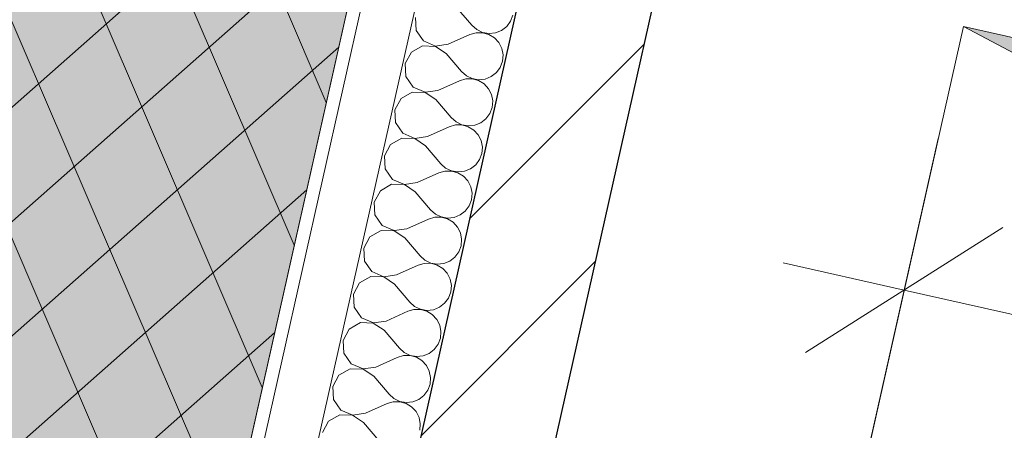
# Model space of a CAD drawing. Header units: millimetres. Extents: x -6990773 to -6682839, y 6117771 to 6220266.
# Tile 45 of 154: x -6950455 to -6948966, y 6145484 to 6146105. Entities that reach past the tile are written whole.
import ezdxf

# ---------------------------------------------------------------- set-up
doc = ezdxf.new("R2010")
doc.units = ezdxf.units.MM
doc.header["$MEASUREMENT"] = 0
for name, color, linetype in [('АР-Стены_внешние_.АР', 7, 'Continuous'), ('АР-Чертеж-Размеры.АР', 7, 'Continuous'), ('ИОС-Шахты и отверстия.АР', 7, 'Continuous')]:
    doc.layers.add(name, color=color, linetype=linetype)
for name, color, linetype, lineweight in [('АР-Стены_внешние_.АР_Ном._пера__1', 7, 'Continuous', 30), ('АР-Чертеж-Размеры.АР_Ном._пера__1', 7, 'Continuous', 0), ('ИОС-Шахты и отверстия.АР_Ном._пера__1', 7, 'Continuous', 0), ('ИОС-Шахты и отверстия.АР_Ном._пера__101', 252, 'Continuous', 0), ('Кровля_Ном._пера__101', 252, 'Continuous', 0), ('Кровля_Ном._пера__120', 7, 'Continuous', 0)]:
    doc.layers.add(name, color=color, linetype=linetype, lineweight=lineweight)
doc.styles.add('РЎР“Р•РќР•Р\xa0Р\x98Р\xa0_РЎРўР\x98Р›Р¬_4', font='GOTHIC.TTF')
doc.dimstyles.new('СГЕНЕРИР_СТИЛЬ__3', dxfattribs={"dimtxt": 150, "dimasz": 237.5, "dimexe": 0.18, "dimexo": 0.0625, "dimgap": 0, "dimtad": 1, "dimdec": 0, "dimzin": 0, "dimdsep": 46, "dimtxsty": 'РЎР“Р•РќР•Р\xa0Р\x98Р\xa0_РЎРўР\x98Р›Р¬_4', "dimblk": 'ARROWHEAD_6', "dimblk1": 'ARROWHEAD_6', "dimblk2": 'ARROWHEAD_6', "dimcen": 0.09, "dimse1": 1, "dimse2": 1, "dimclrd": 7, "dimclre": 7, "dimclrt": 7, "dimazin": 0, "dimtfac": 1, "dimtdec": 4, "dimtmove": 0, "dimatfit": 3, "dimfxl": 1, "dimtolj": 1, "dimtzin": 0, "dimarcsym": 0})

# ---------------------------------------------------------------- blocks, each defined once
blk = doc.blocks.new('*X342', base_point=(-6338927.2, 6562677.8))
at = {"layer": 'АР-Стены_внешние_.АР_Ном._пера__1', "color": 7, "linetype": 'Continuous', "lineweight": 0}
for p, q in [((-6949794.6, 6146123.2), (-6949771.5, 6146096.1)), ((-6949856.7, 6146107.9), (-6949855.6, 6146088.4)), ((-6949718.8, 6146094.3), (-6949712.9, 6146102.2)), ((-6949712.9, 6146102.2), (-6949709.4, 6146111.4)), ((-6949855.6, 6146088.4), (-6949844.4, 6146072.4)), ((-6949771.5, 6146096.1), (-6949764.1, 6146089.5)), ((-6949764.1, 6146089.5), (-6949755.2, 6146085.2)), ((-6949735.7, 6146084.6), (-6949726.6, 6146088.2)), ((-6949726.6, 6146088.2), (-6949718.8, 6146094.3)), ((-6949844.4, 6146072.4), (-6949826.5, 6146064.6)), ((-6949807.2, 6146067.5), (-6949774.6, 6146082.1)), ((-6949765.1, 6146084.9), (-6949774.6, 6146082.1)), ((-6949755.3, 6146084.9), (-6949765.1, 6146084.9)), ((-6949745.8, 6146082.3), (-6949755.3, 6146084.9)), ((-6949755.2, 6146085.2), (-6949745.5, 6146083.5)), ((-6949737.4, 6146077.2), (-6949745.8, 6146082.3)), ((-6949745.5, 6146083.5), (-6949735.7, 6146084.6)), ((-6949730.7, 6146070), (-6949737.4, 6146077.2)), ((-6949846, 6146065), (-6949863, 6146055.3)), ((-6949826.5, 6146064.3), (-6949846, 6146065)), ((-6949826.5, 6146064.6), (-6949807.2, 6146067.5)), ((-6949810.3, 6146053.5), (-6949826.5, 6146064.3)), ((-6949726.2, 6146061.2), (-6949730.7, 6146070)), ((-6949724.3, 6146051.5), (-6949726.2, 6146061.2)), ((-6949863, 6146055.3), (-6949872.3, 6146038.2)), ((-6949810.3, 6146053.5), (-6949787.1, 6146026.4)), ((-6949725.1, 6146041.7), (-6949724.3, 6146051.5)), ((-6949872.3, 6146038.2), (-6949871.2, 6146018.7)), ((-6949734.4, 6146024.6), (-6949728.6, 6146032.5)), ((-6949728.6, 6146032.5), (-6949725.1, 6146041.7)), ((-6949871.2, 6146018.7), (-6949860, 6146002.7)), ((-6949822.8, 6145997.8), (-6949790.2, 6146012.4)), ((-6949780.8, 6146015.2), (-6949790.2, 6146012.4)), ((-6949787.1, 6146026.4), (-6949779.7, 6146019.8)), ((-6949770.9, 6146015.3), (-6949780.8, 6146015.2)), ((-6949779.7, 6146019.8), (-6949770.9, 6146015.5)), ((-6949770.9, 6146015.5), (-6949761.2, 6146013.8)), ((-6949761.4, 6146012.6), (-6949770.9, 6146015.3)), ((-6949753, 6146007.5), (-6949761.4, 6146012.6)), ((-6949761.2, 6146013.8), (-6949751.4, 6146014.9)), ((-6949751.4, 6146014.9), (-6949742.2, 6146018.5)), ((-6949742.2, 6146018.5), (-6949734.4, 6146024.6)), ((-6949860, 6146002.7), (-6949842.1, 6145994.9)), ((-6949842.1, 6145994.9), (-6949822.8, 6145997.8)), ((-6949746.3, 6146000.3), (-6949753, 6146007.5)), ((-6949741.8, 6145991.5), (-6949746.3, 6146000.3)), ((-6949878.6, 6145985.6), (-6949888, 6145968.5)), ((-6949861.7, 6145995.3), (-6949878.6, 6145985.6)), ((-6949842.2, 6145994.7), (-6949861.7, 6145995.3)), ((-6949825.9, 6145983.8), (-6949842.2, 6145994.7)), ((-6949825.9, 6145983.8), (-6949802.8, 6145956.7)), ((-6949739.9, 6145981.8), (-6949741.8, 6145991.5)), ((-6949888, 6145968.5), (-6949886.9, 6145949)), ((-6949744.2, 6145962.8), (-6949740.8, 6145972)), ((-6949740.8, 6145972), (-6949739.9, 6145981.8)), ((-6949802.8, 6145956.7), (-6949795.4, 6145950.1)), ((-6949757.9, 6145948.8), (-6949750.1, 6145954.9)), ((-6949750.1, 6145954.9), (-6949744.2, 6145962.8)), ((-6949886.9, 6145949), (-6949875.7, 6145933)), ((-6949838.5, 6145928.1), (-6949805.9, 6145942.7)), ((-6949796.4, 6145945.5), (-6949805.9, 6145942.7)), ((-6949786.6, 6145945.6), (-6949796.4, 6145945.5)), ((-6949795.4, 6145950.1), (-6949786.5, 6145945.8)), ((-6949777.1, 6145942.9), (-6949786.6, 6145945.6)), ((-6949786.5, 6145945.8), (-6949776.8, 6145944.2)), ((-6949768.7, 6145937.8), (-6949777.1, 6145942.9)), ((-6949776.8, 6145944.2), (-6949767, 6145945.2)), ((-6949762, 6145930.6), (-6949768.7, 6145937.8)), ((-6949767, 6145945.2), (-6949757.9, 6145948.8)), ((-6949877.4, 6145925.6), (-6949894.3, 6145915.9)), ((-6949857.8, 6145925), (-6949877.4, 6145925.6)), ((-6949875.7, 6145933), (-6949857.8, 6145925.2)), ((-6949857.8, 6145925.2), (-6949838.5, 6145928.1)), ((-6949841.6, 6145914.1), (-6949857.8, 6145925)), ((-6949757.5, 6145921.8), (-6949762, 6145930.6)), ((-6949894.3, 6145915.9), (-6949903.6, 6145898.8)), ((-6949841.6, 6145914.1), (-6949818.4, 6145887)), ((-6949755.6, 6145912.1), (-6949757.5, 6145921.8)), ((-6949756.4, 6145902.3), (-6949755.6, 6145912.1)), ((-6949903.6, 6145898.8), (-6949902.5, 6145879.3)), ((-6949765.7, 6145885.2), (-6949759.9, 6145893.1)), ((-6949759.9, 6145893.1), (-6949756.4, 6145902.3)), ((-6949902.5, 6145879.3), (-6949891.4, 6145863.3)), ((-6949818.4, 6145887), (-6949811.1, 6145880.4)), ((-6949811.1, 6145880.4), (-6949802.2, 6145876.2)), ((-6949782.7, 6145875.5), (-6949773.5, 6145879.2)), ((-6949773.5, 6145879.2), (-6949765.7, 6145885.2)), ((-6949891.4, 6145863.3), (-6949873.4, 6145855.6)), ((-6949854.1, 6145858.4), (-6949821.6, 6145873)), ((-6949812.1, 6145875.8), (-6949821.6, 6145873)), ((-6949802.2, 6145875.9), (-6949812.1, 6145875.8)), ((-6949802.2, 6145876.2), (-6949792.5, 6145874.5)), ((-6949792.7, 6145873.2), (-6949802.2, 6145875.9)), ((-6949784.3, 6145868.1), (-6949792.7, 6145873.2)), ((-6949792.5, 6145874.5), (-6949782.7, 6145875.5)), ((-6949777.6, 6145860.9), (-6949784.3, 6145868.1)), ((-6949893, 6145855.9), (-6949909.9, 6145846.2)), ((-6949873.5, 6145855.3), (-6949893, 6145855.9)), ((-6949857.3, 6145844.5), (-6949873.5, 6145855.3)), ((-6949873.4, 6145855.6), (-6949854.1, 6145858.4)), ((-6949773.1, 6145852.1), (-6949777.6, 6145860.9)), ((-6949771.2, 6145842.5), (-6949773.1, 6145852.1)), ((-6949909.9, 6145846.2), (-6949919.3, 6145829.1)), ((-6949857.3, 6145844.5), (-6949834.1, 6145817.3)), ((-6949772.1, 6145832.6), (-6949771.2, 6145842.5)), ((-6949919.3, 6145829.1), (-6949918.2, 6145809.6)), ((-6949781.4, 6145815.5), (-6949775.5, 6145823.4)), ((-6949775.5, 6145823.4), (-6949772.1, 6145832.6)), ((-6949918.2, 6145809.6), (-6949907, 6145793.6)), ((-6949827.7, 6145806.1), (-6949837.2, 6145803.3)), ((-6949834.1, 6145817.3), (-6949826.7, 6145810.7)), ((-6949817.9, 6145806.2), (-6949827.7, 6145806.1)), ((-6949826.7, 6145810.7), (-6949817.8, 6145806.5)), ((-6949808.4, 6145803.6), (-6949817.9, 6145806.2)), ((-6949817.8, 6145806.5), (-6949808.1, 6145804.8)), ((-6949800, 6145798.4), (-6949808.4, 6145803.6)), ((-6949808.1, 6145804.8), (-6949798.3, 6145805.8)), ((-6949798.3, 6145805.8), (-6949789.2, 6145809.5)), ((-6949789.2, 6145809.5), (-6949781.4, 6145815.5)), ((-6949907, 6145793.6), (-6949889.1, 6145785.9)), ((-6949889.1, 6145785.9), (-6949869.8, 6145788.7)), ((-6949869.8, 6145788.7), (-6949837.2, 6145803.3)), ((-6949793.3, 6145791.2), (-6949800, 6145798.4)), ((-6949788.8, 6145782.4), (-6949793.3, 6145791.2)), ((-6949925.6, 6145776.6), (-6949934.9, 6145759.4)), ((-6949908.7, 6145786.2), (-6949925.6, 6145776.6)), ((-6949889.2, 6145785.6), (-6949908.7, 6145786.2)), ((-6949872.9, 6145774.8), (-6949889.2, 6145785.6)), ((-6949872.9, 6145774.8), (-6949849.7, 6145747.6)), ((-6949786.9, 6145772.8), (-6949788.8, 6145782.4)), ((-6949934.9, 6145759.4), (-6949933.8, 6145739.9)), ((-6949791.2, 6145753.7), (-6949787.7, 6145762.9)), ((-6949787.7, 6145762.9), (-6949786.9, 6145772.8)), ((-6949849.7, 6145747.6), (-6949842.4, 6145741)), ((-6949804.8, 6145739.8), (-6949797, 6145745.8)), ((-6949797, 6145745.8), (-6949791.2, 6145753.7)), ((-6949933.8, 6145739.9), (-6949922.7, 6145723.9)), ((-6949885.4, 6145719), (-6949852.9, 6145733.7)), ((-6949843.4, 6145736.4), (-6949852.9, 6145733.7)), ((-6949833.5, 6145736.5), (-6949843.4, 6145736.4)), ((-6949842.4, 6145741), (-6949833.5, 6145736.8)), ((-6949833.5, 6145736.8), (-6949823.8, 6145735.1)), ((-6949824, 6145733.9), (-6949833.5, 6145736.5)), ((-6949815.6, 6145728.7), (-6949824, 6145733.9)), ((-6949823.8, 6145735.1), (-6949814, 6145736.1)), ((-6949814, 6145736.1), (-6949804.8, 6145739.8)), ((-6949924.3, 6145716.6), (-6949941.3, 6145706.9)), ((-6949904.8, 6145715.9), (-6949924.3, 6145716.6)), ((-6949922.7, 6145723.9), (-6949904.7, 6145716.2)), ((-6949888.6, 6145705.1), (-6949904.8, 6145715.9)), ((-6949904.7, 6145716.2), (-6949885.4, 6145719)), ((-6949808.9, 6145721.5), (-6949815.6, 6145728.7)), ((-6949804.5, 6145712.7), (-6949808.9, 6145721.5)), ((-6949941.3, 6145706.9), (-6949950.6, 6145689.7)), ((-6949888.6, 6145705.1), (-6949865.4, 6145677.9)), ((-6949802.5, 6145703.1), (-6949804.5, 6145712.7)), ((-6949803.4, 6145693.3), (-6949802.5, 6145703.1)), ((-6949950.6, 6145689.7), (-6949949.5, 6145670.2)), ((-6949806.8, 6145684), (-6949803.4, 6145693.3)), ((-6949949.5, 6145670.2), (-6949938.3, 6145654.2)), ((-6949865.4, 6145677.9), (-6949858, 6145671.4)), ((-6949858, 6145671.4), (-6949849.1, 6145667.1)), ((-6949829.6, 6145666.4), (-6949820.5, 6145670.1)), ((-6949820.5, 6145670.1), (-6949812.7, 6145676.1)), ((-6949812.7, 6145676.1), (-6949806.8, 6145684)), ((-6949901.1, 6145649.3), (-6949868.5, 6145664)), ((-6949859, 6145666.7), (-6949868.5, 6145664)), ((-6949849.2, 6145666.8), (-6949859, 6145666.7)), ((-6949839.7, 6145664.2), (-6949849.2, 6145666.8)), ((-6949849.1, 6145667.1), (-6949839.4, 6145665.4)), ((-6949831.3, 6145659.1), (-6949839.7, 6145664.2)), ((-6949839.4, 6145665.4), (-6949829.6, 6145666.4)), ((-6949824.6, 6145651.8), (-6949831.3, 6145659.1)), ((-6949940, 6145646.9), (-6949956.9, 6145637.2)), ((-6949920.5, 6145646.2), (-6949940, 6145646.9)), ((-6949938.3, 6145654.2), (-6949920.4, 6145646.5)), ((-6949904.2, 6145635.4), (-6949920.5, 6145646.2)), ((-6949920.4, 6145646.5), (-6949901.1, 6145649.3)), ((-6949820.1, 6145643), (-6949824.6, 6145651.8)), ((-6949818.2, 6145633.4), (-6949820.1, 6145643)), ((-6949956.9, 6145637.2), (-6949966.2, 6145620)), ((-6949904.2, 6145635.4), (-6949881, 6145608.2)), ((-6949819, 6145623.6), (-6949818.2, 6145633.4)), ((-6949966.2, 6145620), (-6949965.1, 6145600.5)), ((-6949828.3, 6145606.4), (-6949822.5, 6145614.3)), ((-6949822.5, 6145614.3), (-6949819, 6145623.6)), ((-6949965.1, 6145600.5), (-6949954, 6145584.5)), ((-6949874.7, 6145597), (-6949884.2, 6145594.3)), ((-6949881, 6145608.2), (-6949873.7, 6145601.7)), ((-6949864.8, 6145597.1), (-6949874.7, 6145597)), ((-6949873.7, 6145601.7), (-6949864.8, 6145597.4)), ((-6949864.8, 6145597.4), (-6949855.1, 6145595.7)), ((-6949855.4, 6145594.5), (-6949864.8, 6145597.1)), ((-6949855.1, 6145595.7), (-6949845.3, 6145596.7)), ((-6949845.3, 6145596.7), (-6949836.1, 6145600.4)), ((-6949836.1, 6145600.4), (-6949828.3, 6145606.4)), ((-6949954, 6145584.5), (-6949936, 6145576.8)), ((-6949916.7, 6145579.6), (-6949884.2, 6145594.3)), ((-6949846.9, 6145589.4), (-6949855.4, 6145594.5)), ((-6949840.2, 6145582.1), (-6949846.9, 6145589.4)), ((-6949835.8, 6145573.4), (-6949840.2, 6145582.1)), ((-6949972.6, 6145567.5), (-6949981.9, 6145550.3)), ((-6949955.6, 6145577.2), (-6949972.6, 6145567.5)), ((-6949936.1, 6145576.5), (-6949955.6, 6145577.2)), ((-6949919.9, 6145565.7), (-6949936.1, 6145576.5)), ((-6949936, 6145576.8), (-6949916.7, 6145579.6)), ((-6949919.9, 6145565.7), (-6949896.7, 6145538.5)), ((-6949833.9, 6145563.7), (-6949835.8, 6145573.4)), ((-6949838.1, 6145544.6), (-6949834.7, 6145553.9)), ((-6949834.7, 6145553.9), (-6949833.9, 6145563.7)), ((-6949981.9, 6145550.3), (-6949980.8, 6145530.8)), ((-6949896.7, 6145538.5), (-6949889.3, 6145532)), ((-6949851.8, 6145530.7), (-6949844, 6145536.7)), ((-6949844, 6145536.7), (-6949838.1, 6145544.6)), ((-6949980.8, 6145530.8), (-6949969.6, 6145514.8)), ((-6949932.4, 6145509.9), (-6949899.8, 6145524.6)), ((-6949890.4, 6145527.3), (-6949899.8, 6145524.6)), ((-6949880.5, 6145527.4), (-6949890.4, 6145527.3)), ((-6949889.3, 6145532), (-6949880.4, 6145527.7)), ((-6949871, 6145524.8), (-6949880.5, 6145527.4)), ((-6949880.4, 6145527.7), (-6949870.7, 6145526)), ((-6949862.6, 6145519.7), (-6949871, 6145524.8)), ((-6949870.7, 6145526), (-6949860.9, 6145527)), ((-6949860.9, 6145527), (-6949851.8, 6145530.7)), ((-6949971.3, 6145507.5), (-6949988.2, 6145497.8)), ((-6949951.8, 6145506.8), (-6949971.3, 6145507.5)), ((-6949969.6, 6145514.8), (-6949951.7, 6145507.1)), ((-6949935.5, 6145496), (-6949951.8, 6145506.8)), ((-6949951.7, 6145507.1), (-6949932.4, 6145509.9)), ((-6949855.9, 6145512.4), (-6949862.6, 6145519.7)), ((-6949851.4, 6145503.7), (-6949855.9, 6145512.4)), ((-6949988.2, 6145497.8), (-6949997.5, 6145480.6)), ((-6949935.5, 6145496), (-6949912.3, 6145468.8)), ((-6949849.5, 6145494), (-6949851.4, 6145503.7)), ((-6949850.3, 6145484.2), (-6949849.5, 6145494))]:
    blk.add_line(p, q, dxfattribs=at)
blk = doc.blocks.new('Стена_124_1', base_point=(-6949506.7, 6146541.3))
at = {"layer": 'АР-Стены_внешние_.АР', "linetype": 'Continuous', "lineweight": 0, "true_color": 0x000000}
h = blk.add_hatch(dxfattribs=at)
h.set_pattern_fill('БЛОКИ_БЕТОННЫЕ_ЭФФЕКТИВН_70', color=18, style=0, pattern_type=2)
h.set_pattern_definition([(45, (-6338927.19, 6562677.8), (-127.27922, 127.27922), [])])
h.paths.add_polyline_path([(-6949626.2, 6146465.6), (-6950115, 6144289.2), (-6949919.9, 6144245.4), (-6949431.1, 6146421.8)])
at = {"layer": 'АР-Стены_внешние_.АР_Ном._пера__1', "color": 7, "linetype": 'Continuous', "lineweight": 0}
for p, q in [((-6949773.9, 6146857.5), (-6950339.4, 6144339.6)), ((-6949728.8, 6146693.6), (-6950261.4, 6144322.1))]:
    blk.add_line(p, q, dxfattribs=at)
at = {"layer": 'АР-Стены_внешние_.АР_Ном._пера__1', "color": 7, "linetype": 'Continuous', "lineweight": 30}
blk.add_line((-6949626.2, 6146465.6), (-6950115, 6144289.2), dxfattribs=at)
at = {"layer": 'АР-Стены_внешние_.АР_Ном._пера__1', "color": 7, "linetype": 'Continuous', "lineweight": 0, "flags": 128}
blk.add_lwpolyline([(-6949771.5, 6146959.5), (-6950359, 6144344)], dxfattribs=at)
at = {"layer": 'АР-Стены_внешние_.АР_Ном._пера__1', "color": 7, "linetype": 'Continuous', "lineweight": 30, "flags": 128}
blk.add_lwpolyline([(-6949919.9, 6144245.4), (-6949431.1, 6146421.8)], dxfattribs=at)
at = {"layer": 'АР-Стены_внешние_.АР', "color": 7, "lineweight": 0}
blk.add_blockref('*X342', (-6338927.2, 6562677.8), dxfattribs=at)
blk = doc.blocks.new('*D431', base_point=(-6338927.2, 6562677.8))
at = {"layer": 'АР-Чертеж-Размеры.АР_Ном._пера__1', "color": 7, "linetype": 'Continuous', "lineweight": 0, "transparency": 16777216}
for p, q in [((-6951873.8, 6144535.7), (-6951771, 6144993.1)), ((-6951673, 6144859), (-6951971.8, 6144669.8)), ((-6952005.3, 6144805.5), (-6951822.4, 6144764.4)), ((-6951822.4, 6144764.4), (-6950339.4, 6144431.3)), ((-6950390.7, 6144202.6), (-6950288, 6144660)), ((-6950488.7, 6144336.7), (-6950190, 6144525.9)), ((-6950339.4, 6144431.3), (-6950156.4, 6144390.2))]:
    blk.add_line(p, q, dxfattribs=at)
at = {"layer": 'АР-Чертеж-Размеры.АР_Ном._пера__1', "color": 7, "lineweight": 0, "transparency": 16777216, "insert": (-6951332.2, 6144685), "char_height": 150, "attachment_point": 7, "rotation": 347.3417, "style": 'РЎР“Р•РќР•Р\xa0Р\x98Р\xa0_РЎРўР\x98Р›Р¬_4'}
blk.add_mtext('\\A1;{\\pql;\\fCentury Gothic|b0|i0|c204|p0;\\W1.000000;1\xa0520}', dxfattribs=at)
blk = doc.blocks.new('ARROWHEAD_6')
at = {"color": 0, "linetype": 'Continuous', "lineweight": 0}
for p, q in [((-0.5, -0.5), (0.5, 0.5)), ((0, 0), (-1, 0))]:
    blk.add_line(p, q, dxfattribs=at)
blk = doc.blocks.new('*D442', base_point=(-6338927.2, 6562677.8))
at = {"layer": 'АР-Чертеж-Размеры.АР_Ном._пера__1', "color": 7, "linetype": 'Continuous', "lineweight": 0, "transparency": 16777216}
for p, q in [((-6948618.8, 6146194.8), (-6948659.8, 6146011.8)), ((-6948565.3, 6145862.5), (-6948754.4, 6146161.2)), ((-6948888.5, 6146063.2), (-6948431.2, 6145960.5)), ((-6948659.8, 6146011.8), (-6949065.2, 6144207.1)), ((-6949159.8, 6144356.5), (-6948970.6, 6144057.8)), ((-6949293.9, 6144258.5), (-6948836.5, 6144155.8)), ((-6949065.2, 6144207.1), (-6949106.3, 6144024.2))]:
    blk.add_line(p, q, dxfattribs=at)
at = {"layer": 'АР-Чертеж-Размеры.АР_Ном._пера__1', "color": 7, "lineweight": 0, "transparency": 16777216, "insert": (-6948949.7, 6144858.1), "char_height": 150, "attachment_point": 7, "rotation": 77.3411, "style": 'РЎР“Р•РќР•Р\xa0Р\x98Р\xa0_РЎРўР\x98Р›Р¬_4'}
blk.add_mtext('\\A1;{\\pql;\\fCentury Gothic|b0|i0|c204|p0;\\W1.000000;1\xa0850}', dxfattribs=at)
blk = doc.blocks.new('*D443', base_point=(-6338927.2, 6562677.8))
at = {"layer": 'АР-Чертеж-Размеры.АР_Ном._пера__1', "color": 7, "linetype": 'Continuous', "lineweight": 0, "transparency": 16777216}
for p, q in [((-6949066.2, 6145924.8), (-6949168.9, 6145467.4)), ((-6948968.2, 6145790.7), (-6949266.9, 6145601.5)), ((-6949117.5, 6145696.1), (-6949300.5, 6145737.2)), ((-6947507.6, 6145334.5), (-6949117.5, 6145696.1)), ((-6947456.3, 6145563.2), (-6947559, 6145105.8)), ((-6947657, 6145240), (-6947358.3, 6145429.1)), ((-6947324.7, 6145293.4), (-6947507.6, 6145334.5))]:
    blk.add_line(p, q, dxfattribs=at)
at = {"layer": 'АР-Чертеж-Размеры.АР_Ном._пера__1', "color": 7, "lineweight": 0, "transparency": 16777216, "insert": (-6948563.9, 6145602.5), "char_height": 150, "attachment_point": 7, "rotation": 347.3417, "style": 'РЎР“Р•РќР•Р\xa0Р\x98Р\xa0_РЎРўР\x98Р›Р¬_4'}
blk.add_mtext('\\A1;{\\pql;\\fCentury Gothic|b0|i0|c204|p0;\\W1.000000;1\xa0650}', dxfattribs=at)
blk = doc.blocks.new('Символ Проема в Полу 21[84]_1', base_point=(-6949028.1, 6146094.5))
at = {"layer": 'ИОС-Шахты и отверстия.АР_Ном._пера__101', "linetype": 'Continuous', "lineweight": 0}
blk.add_hatch(color=252, dxfattribs=at).paths.add_polyline_path([(-6949028.1, 6146094.5), (-6947839.9, 6145465.9), (-6947823.5, 6143928.2), (-6947418.1, 6145732.9)])
at = {"layer": 'ИОС-Шахты и отверстия.АР_Ном._пера__1', "color": 7, "linetype": 'Continuous', "lineweight": 0, "flags": 128}
for points in [[(-6947839.9, 6145465.9), (-6947823.5, 6143928.2), (-6949433.4, 6144289.8), (-6949028.1, 6146094.5)], [(-6949028.1, 6146094.5), (-6947418.1, 6145732.9), (-6947823.5, 6143928.2), (-6947839.9, 6145465.9)]]:
    blk.add_lwpolyline(points, close=True, dxfattribs=at)

msp = doc.modelspace()

# ---------------------------------------------------------------- hatches: boundary and pattern name
at = {"layer": 'Кровля_Ном._пера__101', "linetype": 'Continuous', "lineweight": 0}
h = msp.add_hatch(dxfattribs=at)
h.set_pattern_fill('ПЕСОК_0001', color=252, style=0, pattern_type=2)
h.set_pattern_definition([(32.3417, (-6952891.77, 6138227.56), (-120.9696, 191.0468), [0, -150.75, 0, -226.125]), (97.3417, (-6952401.49, 6138117.45), (224.2711, 28.8958), [0, -110.55, 0, -190.95])])
h.paths.add_polyline_path([(-6958297.1, 6136949.8), (-6937251.1, 6132222.9), (-6934085.7, 6146316.9), (-6936671.4, 6146897.7), (-6936905.8, 6145853.7), (-6940350.5, 6146627.4), (-6940458, 6146149), (-6940744.7, 6144872.5), (-6941092.3, 6143324.6), (-6940828, 6143265.3), (-6941771.4, 6139064.9), (-6951075.3, 6141154.5), (-6949771.5, 6146959.5), (-6949249, 6146842.1), (-6948975, 6148061.9), (-6949384.7, 6148153.9), (-6949231.4, 6148836.7), (-6948890.5, 6150354.6), (-6952413.2, 6151145.8), (-6952233.6, 6151945.7), (-6954799.7, 6152522)])
at = {"layer": 'Кровля_Ном._пера__120', "linetype": 'Continuous', "lineweight": 0}
h = msp.add_hatch(dxfattribs=at)
h.set_pattern_fill('НЕМЕТАЛЛИЧЕСКИЕ_МАТЕРИАЛ_58', style=0, pattern_type=2)
h.set_pattern_definition([(41.4384, (-6952147.92, 6140168.81), (-53.8112, 125.2786), []), (113.2451, (-6952147.92, 6140168.81), (102.2147, 90.236), [])])
h.paths.add_polyline_path([(-6950486.4, 6150713), (-6948890.5, 6150354.6), (-6949231.4, 6148836.8), (-6949384.8, 6148153.9), (-6948975, 6148061.9), (-6949249, 6146842.1), (-6949771.5, 6146959.5), (-6951075.3, 6141154.5), (-6941771.4, 6139064.9), (-6942078.3, 6137698.5), (-6952865.2, 6140121.2)])

# ---------------------------------------------------------------- linework, layer by layer
at = {"layer": 'Кровля_Ном._пера__120', "color": 7, "linetype": 'Continuous', "lineweight": 0, "flags": 128}
for points in [[(-6958297.1, 6136949.8), (-6937251.1, 6132222.9), (-6934085.7, 6146316.9), (-6936671.4, 6146897.7), (-6936905.8, 6145853.7), (-6940350.5, 6146627.4), (-6940458, 6146149), (-6940744.7, 6144872.5), (-6941092.3, 6143324.6), (-6940828, 6143265.3), (-6941771.4, 6139064.9), (-6951075.3, 6141154.5), (-6949771.5, 6146959.5), (-6949249, 6146842.1), (-6948975, 6148061.9), (-6949384.7, 6148153.9), (-6949231.4, 6148836.7), (-6948890.5, 6150354.6), (-6952413.2, 6151145.8), (-6952233.6, 6151945.7), (-6954799.7, 6152522)], [(-6950486.4, 6150713), (-6948890.5, 6150354.6), (-6949231.4, 6148836.8), (-6949384.8, 6148153.9), (-6948975, 6148061.9), (-6949249, 6146842.1), (-6949771.5, 6146959.5), (-6951075.3, 6141154.5), (-6941771.4, 6139064.9), (-6942078.3, 6137698.5), (-6952865.2, 6140121.2)]]:
    msp.add_lwpolyline(points, close=True, dxfattribs=at)

# ---------------------------------------------------------------- block references
at = {"layer": 'АР-Стены_внешние_.АР', "color": 7, "lineweight": 0}
msp.add_blockref('Стена_124_1', (-6949506.7, 6146541.3), dxfattribs=at)
at = {"layer": 'ИОС-Шахты и отверстия.АР', "color": 7, "linetype": 'Continuous', "lineweight": 0}
msp.add_blockref('Символ Проема в Полу 21[84]_1', (-6949028.1, 6146094.5), dxfattribs=at)

# ---------------------------------------------------------------- dimensions: what is measured, and where the dimension line sits
at = {"layer": 'АР-Чертеж-Размеры.АР', "color": 7, "linetype": 'Continuous', "lineweight": 0}
for base, p1, p2, angle, picture, middle, turn in [((-6949065.2, 6144207.1), (-6949028.1, 6146094.5), (-6949433.4, 6144289.8), 257.3411, '*D442', (-6948966.5, 6145125.6), 77.3411), ((-6949117.5, 6145696.1), (-6947418.1, 6145732.9), (-6949028.1, 6146094.5), 167.3417, '*D443', (-6948296.4, 6145619.3), 347.3417), ((-6950339.4, 6144431.3), (-6951822.4, 6144764.4), (-6950065.3, 6145651.7), 347.3417, '*D431', (-6951064.7, 6144701.8), 347.3417)]:
    dim = msp.add_linear_dim(base=base, p1=p1, p2=p2, angle=angle, dimstyle='СГЕНЕРИР_СТИЛЬ__3', dxfattribs=at)
    dim.commit()
    dim.dimension.update_dxf_attribs({"geometry": picture, "text_midpoint": middle, "dimtype": 160, "text_rotation": turn})

doc.saveas('drawing.dxf')
